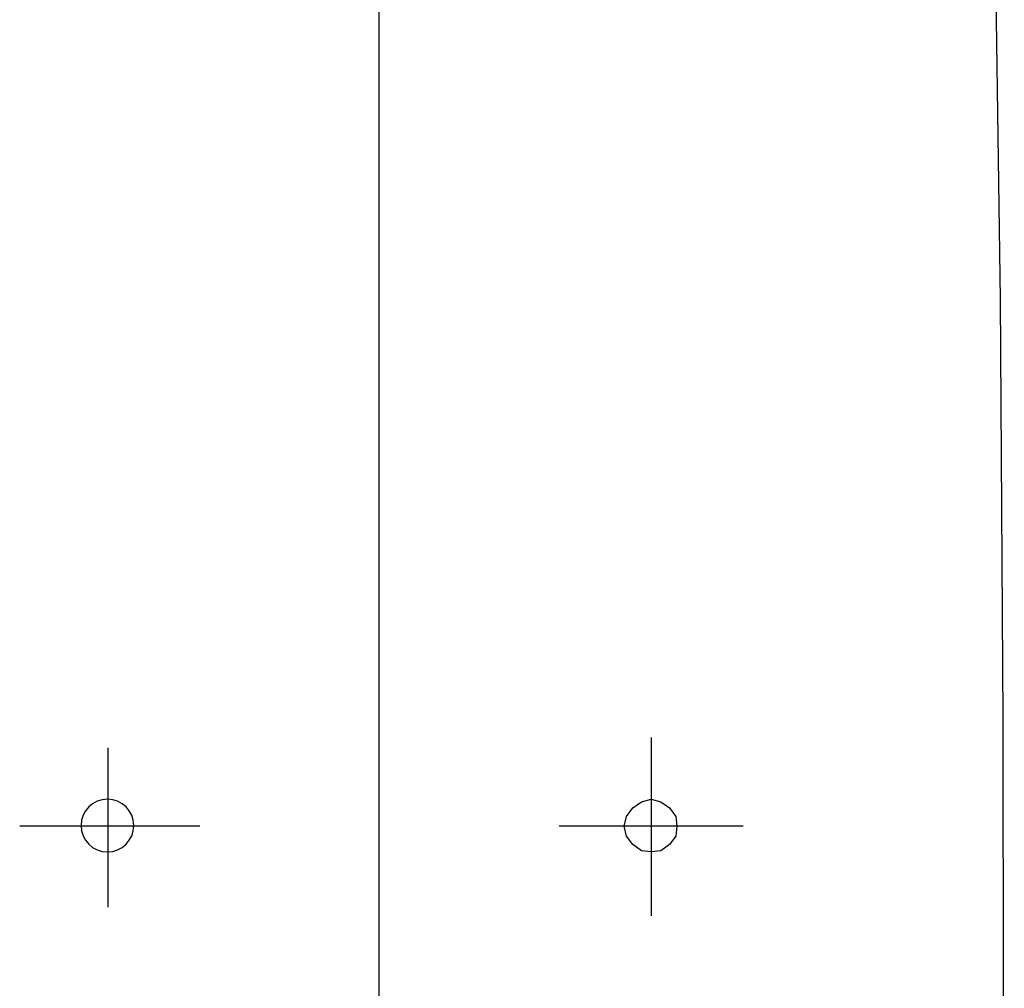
# Model space of a CAD drawing. Header units: millimetres. Extents: x 28600 to 181045, y -399112 to -163690.
# Tile 129 of 256: x 60968 to 60996, y -197785 to -197757. Entities that reach past the tile are written whole.
import ezdxf

# ---------------------------------------------------------------- set-up
doc = ezdxf.new("R2010")
doc.units = ezdxf.units.MM
doc.layers.get('0').update_dxf_attribs({"color": 8})
doc.layers.add('!! 2_wypos-sanitarne', color=8, linetype='Continuous')

# ---------------------------------------------------------------- blocks, each defined once
blk = doc.blocks.new('A$C324a30b8')
for points in [[(0, 0.01049), (0, -0.71083)], [(-0.17832, -0.47832), (-0.17797, -0.23916), (-0.17727, -0.11958), (-0.17552, 0)], [(-0.07762, -0.24458), (-0.07762, -0.29545)], [(0.07727, -0.24755), (0.07727, -0.293)], [(-0.10385, -0.26993), (-0.0514, -0.26993)], [(0.05104, -0.26993), (0.10244, -0.26993)]]:
    blk.add_lwpolyline(points)
blk.add_lwpolyline([(-0.07762, -0.27727), (-0.07483, -0.27692), (-0.07238, -0.27517), (-0.07063, -0.27272), (-0.06993, -0.26993), (-0.07063, -0.26713), (-0.07238, -0.26468), (-0.07483, -0.26294), (-0.07762, -0.26224), (-0.08042, -0.26294), (-0.08287, -0.26468), (-0.08462, -0.26713), (-0.08497, -0.26993), (-0.08462, -0.27272), (-0.08287, -0.27517), (-0.08042, -0.27692)], close=True)
blk.add_circle((0.07744, -0.26975), 0.00752)

msp = doc.modelspace()

# ---------------------------------------------------------------- block references
at = {"layer": '!! 2_wypos-sanitarne', "xscale": -100, "yscale": 100, "zscale": 100}
msp.add_blockref('A$C324a30b8', (60978.45602, -197752.90718), dxfattribs=at)

doc.saveas('drawing.dxf')
